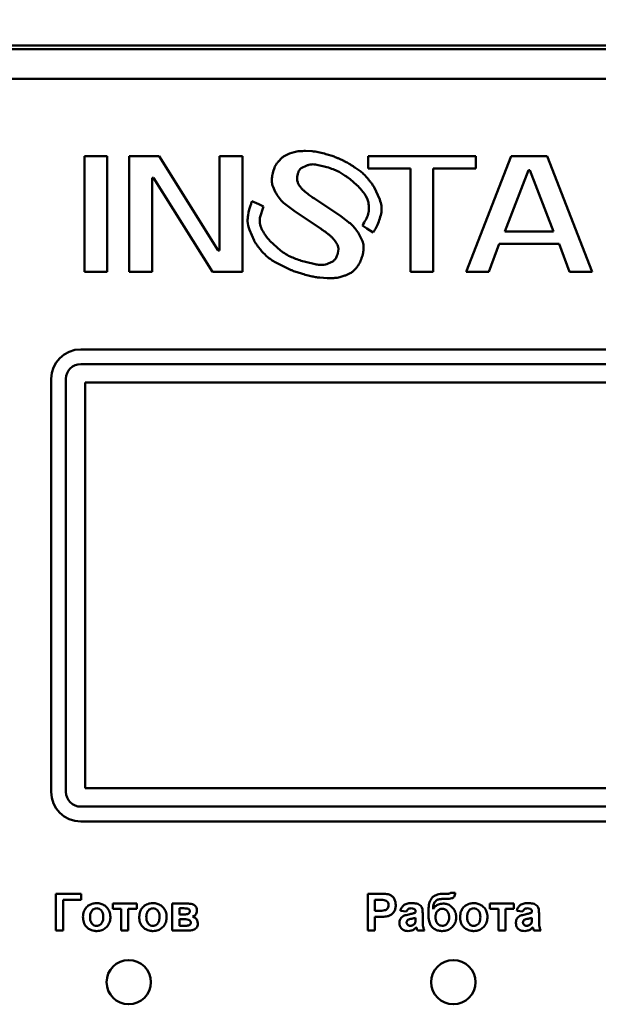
# Model space of a CAD drawing. Header units: millimetres. Extents: x 0 to 218, y 0 to 297.
# Tile 4 of 7: x 62 to 101, y 170 to 237. Entities that reach past the tile are written whole.
import ezdxf

# ---------------------------------------------------------------- set-up
doc = ezdxf.new("R2010")
doc.units = ezdxf.units.MM
doc.styles.add('SLDTEXTSTYLE0', font='TXT', dxfattribs={"width": 0.7, "bigfont": 'bigfont'})
doc.styles.add('SLDTEXTSTYLE1', font='TXT', dxfattribs={"width": 0.7})
doc.dimstyles.new('SLDDIMSTYLE0', dxfattribs={"dimtxt": 5, "dimasz": 5, "dimexe": 0, "dimexo": 0.0625, "dimgap": 1.25, "dimtad": 2, "dimdec": 1, "dimrnd": 1e-09, "dimzin": 12, "dimdsep": 46, "dimtxsty": 'SLDTEXTSTYLE1', "dimsah": 1, "dimcen": 0.09, "dimadec": 0, "dimazin": 3, "dimtfac": 1, "dimtdec": 3, "dimtofl": 0, "dimtmove": 0, "dimatfit": 3, "dimfxl": 0, "dimfrac": 2, "dimtolj": 1, "dimtzin": 12, "dimarcsym": 0})

# ---------------------------------------------------------------- blocks, each defined once
blk = doc.blocks.new('_D')
at = {"color": 7, "linetype": 'Continuous', "lineweight": 0}
for p, q in [((43.765, 230.329), (43.765, 256.32)), ((138.765, 230.329), (138.765, 256.32)), ((43.765, 255.32), (138.765, 255.32))]:
    blk.add_line(p, q, dxfattribs=at)
at = {"color": 7, "linetype": 'Continuous', "lineweight": 18}
for points in [[(43.765, 255.32), (48.765, 254.55), (48.765, 256.089)], [(138.765, 255.32), (133.765, 256.089), (133.765, 254.55)]]:
    blk.add_solid(points, dxfattribs=at)
at = {"color": 7, "linetype": 'Continuous', "lineweight": 18, "insert": (89.311, 261.765), "char_height": 5, "attachment_point": 1, "style": 'SLDTEXTSTYLE0'}
blk.add_mtext('Ш', dxfattribs=at)

msp = doc.modelspace()

# ---------------------------------------------------------------- linework, layer by layer
at = {"color": 7, "linetype": 'Continuous', "lineweight": 50}
for p, q in [((50.765, 235.319), (131.765, 235.319)), ((131.765, 235.069), (50.765, 235.069)), ((52.958, 233.069), (129.573, 233.069)), ((66.265, 227.811), (66.265, 219.978)), ((67.81, 227.811), (66.265, 227.811)), ((67.81, 219.978), (67.81, 227.811)), ((71.324, 227.811), (69.301, 227.811)), ((69.301, 227.811), (69.301, 219.978)), ((75.318, 221.433), (71.324, 227.811)), ((75.424, 227.811), (75.424, 221.433)), ((76.968, 227.811), (75.424, 227.811)), ((76.968, 219.978), (76.968, 227.811)), ((79.631, 227.692), (79.433, 227.489)), ((80.478, 228.095), (80.161, 227.99)), ((81.689, 228.152), (81.249, 228.171)), ((83.05, 227.836), (82.716, 227.937)), ((92.784, 227.811), (85.488, 227.811)), ((85.488, 227.811), (85.488, 226.972)), ((95.18, 227.811), (92.144, 219.978)), ((92.784, 226.972), (92.784, 227.811)), ((97.629, 227.811), (95.18, 227.811)), ((100.664, 219.978), (97.629, 227.811)), ((79.138, 227.027), (79.056, 226.767)), ((81.006, 227.036), (81.281, 227.171)), ((82.022, 227.239), (82.51, 227.126)), ((84.011, 227.412), (83.698, 227.568)), ((84.593, 227.049), (84.59, 227.05)), ((84.597, 227.05), (84.593, 227.049)), ((84.732, 226.968), (84.597, 227.05)), ((85.488, 226.972), (88.364, 226.972)), ((88.364, 226.972), (88.364, 219.978)), ((89.908, 219.978), (89.908, 226.972)), ((89.908, 226.972), (92.784, 226.972)), ((70.845, 219.978), (70.845, 226.357)), ((70.845, 226.357), (70.952, 226.357)), ((70.952, 226.357), (74.945, 219.978)), ((80.687, 226.44), (80.719, 226.588)), ((83.521, 226.746), (83.946, 226.492)), ((94.753, 222.719), (96.351, 226.86)), ((96.351, 226.86), (96.457, 226.86)), ((96.457, 226.86), (98.055, 222.719)), ((79.026, 225.786), (79.223, 225.347)), ((80.718, 226.048), (80.691, 226.173)), ((80.95, 225.662), (80.852, 225.792)), ((85.892, 225.706), (85.897, 225.709)), ((86.281, 224.877), (85.892, 225.706)), ((81.405, 225.256), (81.231, 225.395)), ((78.086, 224.56), (77.62, 224.775)), ((78.407, 224.394), (78.086, 224.56)), ((78.152, 223.628), (78.407, 224.394)), ((79.926, 224.51), (80.473, 224.109)), ((83.631, 223.741), (81.852, 224.937)), ((80.473, 224.109), (82.261, 222.91)), ((84.164, 223.349), (83.631, 223.741)), ((85.104, 223.12), (85.402, 222.913)), ((77.442, 222.823), (77.763, 222.101)), ((83.055, 222.295), (83.273, 222.034)), ((85.113, 222.056), (84.893, 222.505)), ((85.402, 222.913), (85.84, 222.638)), ((98.055, 222.719), (94.753, 222.719)), ((77.763, 222.101), (77.754, 222.094)), ((79.557, 221.419), (78.855, 222.053)), ((93.678, 219.978), (94.381, 221.88)), ((94.381, 221.88), (98.427, 221.88)), ((98.427, 221.88), (99.131, 219.978)), ((75.424, 221.433), (75.318, 221.433)), ((83.475, 221.518), (83.436, 221.247)), ((79.233, 220.613), (79.994, 220.223)), ((81.892, 220.492), (81.243, 220.648)), ((83.1, 220.686), (82.792, 220.536)), ((66.265, 219.978), (67.81, 219.978)), ((69.301, 219.978), (70.845, 219.978)), ((74.945, 219.978), (76.968, 219.978)), ((80.678, 219.946), (81.037, 219.837)), ((83.565, 219.613), (83.912, 219.717)), ((84.483, 220.029), (84.693, 220.25)), ((88.364, 219.978), (89.908, 219.978)), ((92.144, 219.978), (93.678, 219.978)), ((99.131, 219.978), (100.664, 219.978)), ((82.218, 219.582), (82.711, 219.551)), ((116.515, 214.719), (66.015, 214.719)), ((66.015, 213.719), (116.515, 213.719)), ((64.015, 212.719), (64.015, 184.719)), ((65.015, 184.719), (65.015, 212.719)), ((116.215, 212.469), (66.315, 212.469)), ((66.315, 212.469), (66.315, 184.969)), ((66.315, 184.969), (116.215, 184.969)), ((116.515, 183.719), (66.015, 183.719)), ((66.015, 182.719), (116.515, 182.719)), ((64.337, 177.819), (64.337, 175.319)), ((66.035, 177.819), (64.337, 177.819)), ((66.035, 177.403), (66.035, 177.819)), ((85.47, 177.819), (85.47, 175.319)), ((86.27, 177.819), (85.47, 177.819)), ((90.939, 177.819), (90.688, 177.819)), ((91.399, 177.883), (91.079, 177.883)), ((64.817, 177.403), (66.035, 177.403)), ((64.817, 175.319), (64.817, 177.403)), ((69.817, 177.146), (68.183, 177.146)), ((68.183, 177.146), (68.183, 176.794)), ((69.817, 176.794), (69.817, 177.146)), ((72.221, 177.146), (72.221, 175.319)), ((73.254, 177.146), (72.221, 177.146)), ((85.951, 177.403), (86.205, 177.403)), ((85.951, 176.666), (85.951, 177.403)), ((90.62, 177.467), (90.684, 177.467)), ((95.374, 177.146), (93.739, 177.146)), ((93.739, 177.146), (93.739, 176.794)), ((95.374, 176.794), (95.374, 177.146)), ((68.183, 176.794), (68.76, 176.794)), ((68.76, 176.794), (68.76, 175.319)), ((69.24, 176.794), (69.817, 176.794)), ((69.24, 175.319), (69.24, 176.794)), ((72.702, 176.409), (72.702, 176.826)), ((72.702, 176.826), (72.999, 176.826)), ((72.999, 176.409), (72.702, 176.409)), ((86.239, 176.666), (85.951, 176.666)), ((85.951, 175.319), (85.951, 176.249)), ((85.951, 176.249), (86.28, 176.249)), ((87.681, 176.666), (88.098, 176.601)), ((88.707, 176.583), (88.707, 176.537)), ((89.188, 175.917), (89.188, 176.478)), ((93.739, 176.794), (94.316, 176.794)), ((94.316, 176.794), (94.316, 175.319)), ((94.797, 175.319), (94.797, 176.794)), ((94.797, 176.794), (95.374, 176.794)), ((95.566, 176.666), (95.983, 176.601)), ((96.592, 176.583), (96.592, 176.537)), ((97.072, 175.917), (97.072, 176.478)), ((72.702, 176.089), (72.947, 176.089)), ((72.702, 175.64), (72.702, 176.089)), ((73.08, 175.64), (72.702, 175.64)), ((88.707, 176.185), (88.707, 176.094)), ((96.592, 176.185), (96.592, 176.094)), ((64.337, 175.319), (64.817, 175.319)), ((68.76, 175.319), (69.24, 175.319)), ((72.221, 175.319), (73.346, 175.319)), ((85.47, 175.319), (85.951, 175.319)), ((88.835, 175.319), (89.316, 175.319)), ((94.316, 175.319), (94.797, 175.319)), ((96.72, 175.319), (97.201, 175.319))]:
    msp.add_line(p, q, dxfattribs=at)
for centre in [(69.265, 171.819), (91.265, 171.819)]:
    msp.add_circle(centre, 1.5, dxfattribs=at)
for centre, radius, start, end in [((66.015, 212.719), 2, 90, 180), ((66.015, 212.719), 1, 90, 180), ((66.015, 184.719), 2, 180, 270), ((66.015, 184.719), 1, 180, 270)]:
    msp.add_arc(centre, radius, start, end, dxfattribs=at)
for points, knots in [([(80.161, 227.99), (80.099, 227.965), (79.975, 227.914), (79.792, 227.822), (79.685, 227.736), (79.631, 227.692)], [0, 0, 0, 0, 0.327175, 0.660089, 1, 1, 1, 1]), ([(81.249, 228.171), (81.183, 228.17), (81.049, 228.169), (80.854, 228.159), (80.662, 228.139), (80.54, 228.11), (80.478, 228.095)], [0, 0, 0, 0, 0.257527, 0.515096, 0.756531, 1, 1, 1, 1]), ([(82.716, 227.937), (82.652, 227.955), (82.452, 228.011), (82.18, 228.078), (81.901, 228.13), (81.76, 228.145), (81.689, 228.152)], [0, 0, 0, 0, 0.190196, 0.593736, 0.796504, 1, 1, 1, 1]), ([(83.698, 227.568), (83.637, 227.596), (83.517, 227.653), (83.348, 227.727), (83.193, 227.788), (83.098, 227.82), (83.05, 227.836)], [0, 0, 0, 0, 0.285416, 0.570856, 0.785274, 1, 1, 1, 1]), ([(79.433, 227.489), (79.39, 227.438), (79.311, 227.342), (79.207, 227.189), (79.161, 227.081), (79.138, 227.027)], [0, 0, 0, 0, 0.363146, 0.678574, 1, 1, 1, 1]), ([(80.719, 226.588), (80.737, 226.652), (80.774, 226.782), (80.871, 226.943), (80.966, 227.009), (81.006, 227.036)], [0, 0, 0, 0, 0.3672456, 0.7382692, 1, 1, 1, 1]), ([(81.281, 227.171), (81.344, 227.193), (81.471, 227.237), (81.661, 227.267), (81.847, 227.266), (81.963, 227.248), (82.022, 227.239)], [0, 0, 0, 0, 0.265723, 0.531644, 0.763776, 1, 1, 1, 1]), ([(82.51, 227.126), (82.574, 227.108), (82.779, 227.049), (83.052, 226.96), (83.324, 226.848), (83.456, 226.78), (83.521, 226.746)], [0, 0, 0, 0, 0.184609, 0.590315, 0.794694, 1, 1, 1, 1]), ([(84.59, 227.05), (84.536, 227.088), (84.426, 227.164), (84.275, 227.262), (84.136, 227.345), (84.052, 227.389), (84.011, 227.412)], [0, 0, 0, 0, 0.291963, 0.584536, 0.792137, 1, 1, 1, 1]), ([(85.61, 226.117), (85.569, 226.169), (85.444, 226.326), (85.241, 226.553), (84.995, 226.793), (84.82, 226.909), (84.732, 226.968)], [0, 0, 0, 0, 0.162764, 0.488473, 0.742304, 1, 1, 1, 1]), ([(79.056, 226.767), (79.04, 226.702), (78.997, 226.526), (78.952, 226.233), (78.97, 225.964), (79.015, 225.82), (79.026, 225.786)], [0, 0, 0, 0, 0.201151, 0.545743, 0.892876, 1, 1, 1, 1]), ([(80.691, 226.173), (80.686, 226.206), (80.678, 226.267), (80.676, 226.357), (80.683, 226.412), (80.687, 226.44)], [0, 0, 0, 0, 0.373096, 0.684236, 1, 1, 1, 1]), ([(83.946, 226.492), (84.001, 226.453), (84.272, 226.259), (84.653, 225.946), (85.102, 225.476), (85.392, 225.077), (85.485, 224.765), (85.513, 224.671)], [0, 0, 0, 0, 0.081756, 0.409296, 0.601776, 0.879808, 1, 1, 1, 1]), ([(80.852, 225.792), (80.833, 225.819), (80.798, 225.873), (80.749, 225.957), (80.729, 226.017), (80.718, 226.048)], [0, 0, 0, 0, 0.3449275, 0.669748, 1, 1, 1, 1]), ([(81.231, 225.395), (81.18, 225.438), (81.105, 225.501), (81.011, 225.59), (80.97, 225.638), (80.95, 225.662)], [0, 0, 0, 0, 0.515789, 0.757333, 1, 1, 1, 1]), ([(85.716, 225.983), (85.706, 225.996), (85.686, 226.023), (85.651, 226.068), (85.625, 226.099), (85.61, 226.117)], [0, 0, 0, 0, 0.292563, 0.585125, 1, 1, 1, 1]), ([(85.897, 225.709), (85.88, 225.738), (85.846, 225.795), (85.786, 225.887), (85.741, 225.948), (85.716, 225.983)], [0, 0, 0, 0, 0.304501, 0.609027, 1, 1, 1, 1]), ([(79.223, 225.347), (79.257, 225.289), (79.365, 225.105), (79.582, 224.805), (79.81, 224.61), (79.926, 224.51)], [0, 0, 0, 0, 0.181931, 0.584871, 1, 1, 1, 1]), ([(81.852, 224.937), (81.797, 224.974), (81.694, 225.045), (81.544, 225.15), (81.452, 225.221), (81.405, 225.256)], [0, 0, 0, 0, 0.364174, 0.681993, 1, 1, 1, 1]), ([(77.62, 224.775), (77.598, 224.712), (77.487, 224.397), (77.362, 223.945), (77.3, 223.341), (77.389, 223.017), (77.442, 222.823)], [0, 0, 0, 0, 0.099976, 0.500905, 0.701483, 1, 1, 1, 1]), ([(85.513, 224.671), (85.532, 224.544), (85.569, 224.289), (85.483, 223.736), (85.259, 223.372), (85.104, 223.12)], [0, 0, 0, 0, 0.231928, 0.468163, 1, 1, 1, 1]), ([(85.84, 222.638), (85.872, 222.697), (85.97, 222.871), (86.194, 223.318), (86.398, 223.863), (86.418, 224.46), (86.328, 224.735), (86.281, 224.877)], [0, 0, 0, 0, 0.084631, 0.253957, 0.635557, 0.811264, 1, 1, 1, 1]), ([(78.587, 222.378), (78.548, 222.433), (78.433, 222.597), (78.265, 222.886), (78.13, 223.256), (78.145, 223.51), (78.152, 223.628)], [0, 0, 0, 0, 0.147433, 0.442841, 0.740029, 1, 1, 1, 1]), ([(84.893, 222.505), (84.857, 222.561), (84.751, 222.731), (84.578, 222.96), (84.365, 223.183), (84.231, 223.294), (84.164, 223.349)], [0, 0, 0, 0, 0.178376, 0.535634, 0.766777, 1, 1, 1, 1]), ([(78.671, 222.266), (78.661, 222.28), (78.642, 222.305), (78.613, 222.342), (78.596, 222.366), (78.587, 222.378)], [0, 0, 0, 0, 0.357004, 0.67849, 1, 1, 1, 1]), ([(82.261, 222.91), (82.317, 222.873), (82.483, 222.76), (82.701, 222.605), (82.911, 222.438), (83.007, 222.343), (83.055, 222.295)], [0, 0, 0, 0, 0.198972, 0.597924, 0.798414, 1, 1, 1, 1]), ([(77.754, 222.094), (77.771, 222.065), (77.801, 222.015), (77.846, 221.945), (77.875, 221.904), (77.89, 221.883)], [0, 0, 0, 0, 0.398915, 0.699314, 1, 1, 1, 1]), ([(77.89, 221.883), (77.9, 221.87), (77.917, 221.846), (77.943, 221.811), (77.959, 221.79), (77.966, 221.779)], [0, 0, 0, 0, 0.387215, 0.6936, 1, 1, 1, 1]), ([(77.966, 221.779), (78.006, 221.726), (78.202, 221.455), (78.507, 221.11), (78.913, 220.796), (79.126, 220.674), (79.233, 220.613)], [0, 0, 0, 0, 0.1151593, 0.5775999, 0.7873978, 1, 1, 1, 1]), ([(78.855, 222.053), (78.832, 222.078), (78.789, 222.125), (78.728, 222.195), (78.69, 222.243), (78.671, 222.266)], [0, 0, 0, 0, 0.355597, 0.677633, 1, 1, 1, 1]), ([(83.273, 222.034), (83.311, 221.979), (83.373, 221.888), (83.45, 221.73), (83.477, 221.609), (83.476, 221.531), (83.475, 221.518)], [0, 0, 0, 0, 0.3547, 0.586073, 0.930611, 1, 1, 1, 1]), ([(85.1, 221.068), (85.115, 221.133), (85.156, 221.302), (85.197, 221.582), (85.181, 221.854), (85.13, 222.006), (85.113, 222.056)], [0, 0, 0, 0, 0.199369, 0.520221, 0.843107, 1, 1, 1, 1]), ([(81.243, 220.648), (81.179, 220.666), (80.859, 220.758), (80.407, 220.917), (79.909, 221.166), (79.675, 221.335), (79.557, 221.419)], [0, 0, 0, 0, 0.10718, 0.53655, 0.766669, 1, 1, 1, 1]), ([(83.436, 221.247), (83.418, 221.183), (83.377, 221.035), (83.281, 220.825), (83.156, 220.729), (83.1, 220.686)], [0, 0, 0, 0, 0.298918, 0.688431, 1, 1, 1, 1]), ([(84.693, 220.25), (84.733, 220.303), (84.846, 220.45), (84.994, 220.721), (85.064, 220.952), (85.1, 221.068)], [0, 0, 0, 0, 0.21757, 0.603056, 1, 1, 1, 1]), ([(82.792, 220.536), (82.728, 220.516), (82.536, 220.454), (82.227, 220.434), (81.993, 220.474), (81.892, 220.492)], [0, 0, 0, 0, 0.219746, 0.663137, 1, 1, 1, 1]), ([(79.994, 220.223), (80.055, 220.195), (80.176, 220.139), (80.35, 220.065), (80.517, 220), (80.624, 219.964), (80.678, 219.946)], [0, 0, 0, 0, 0.271118, 0.542254, 0.770965, 1, 1, 1, 1]), ([(81.037, 219.837), (81.101, 219.819), (81.294, 219.765), (81.586, 219.691), (81.915, 219.619), (82.117, 219.594), (82.218, 219.582)], [0, 0, 0, 0, 0.165315, 0.495981, 0.747504, 1, 1, 1, 1]), ([(82.711, 219.551), (82.778, 219.55), (82.954, 219.547), (83.185, 219.554), (83.403, 219.577), (83.511, 219.601), (83.565, 219.613)], [0, 0, 0, 0, 0.232977, 0.614177, 0.8065, 1, 1, 1, 1]), ([(83.912, 219.717), (83.974, 219.74), (84.099, 219.788), (84.258, 219.864), (84.386, 219.945), (84.451, 220.001), (84.483, 220.029)], [0, 0, 0, 0, 0.305292, 0.610849, 0.80416, 1, 1, 1, 1]), ([(86.862, 177.781), (86.796, 177.792), (86.665, 177.813), (86.466, 177.818), (86.335, 177.819), (86.27, 177.819)], [0, 0, 0, 0, 0.33792, 0.66872, 1, 1, 1, 1]), ([(87.361, 177.044), (87.358, 177.111), (87.351, 177.261), (87.271, 177.482), (87.114, 177.663), (86.965, 177.752), (86.879, 177.777), (86.862, 177.781)], [0, 0, 0, 0, 0.2095114, 0.4690708, 0.7201156, 0.9465576, 1, 1, 1, 1]), ([(90.688, 177.819), (90.621, 177.818), (90.42, 177.813), (90.138, 177.76), (89.873, 177.61), (89.698, 177.382), (89.588, 177.034), (89.578, 176.758), (89.572, 176.598)], [0, 0, 0, 0, 0.104024, 0.313787, 0.441069, 0.569088, 0.751395, 1, 1, 1, 1]), ([(90.78, 177.465), (90.847, 177.466), (90.973, 177.469), (91.13, 177.493), (91.251, 177.536), (91.327, 177.619), (91.381, 177.738), (91.393, 177.832), (91.399, 177.883)], [0, 0, 0, 0, 0.2323457, 0.4398215, 0.5537147, 0.6698962, 0.8209881, 1, 1, 1, 1]), ([(91.079, 177.883), (91.069, 177.871), (91.051, 177.845), (90.999, 177.823), (90.961, 177.821), (90.939, 177.819)], [0, 0, 0, 0, 0.291708, 0.588179, 1, 1, 1, 1]), ([(67.091, 177.178), (67.025, 177.175), (66.852, 177.166), (66.584, 177.068), (66.353, 176.865), (66.2, 176.584), (66.177, 176.376), (66.163, 176.258)], [0, 0, 0, 0, 0.137718, 0.355391, 0.573064, 0.757844, 1, 1, 1, 1]), ([(68.022, 176.238), (68.019, 176.305), (68.011, 176.474), (67.917, 176.734), (67.719, 176.975), (67.457, 177.133), (67.235, 177.176), (67.116, 177.178), (67.091, 177.178)], [0, 0, 0, 0, 0.135663, 0.343038, 0.548582, 0.75807, 0.951088, 1, 1, 1, 1]), ([(70.906, 177.178), (70.839, 177.175), (70.666, 177.166), (70.398, 177.068), (70.167, 176.865), (70.014, 176.584), (69.991, 176.376), (69.978, 176.258)], [0, 0, 0, 0, 0.1377182, 0.3553914, 0.5730641, 0.7578444, 1, 1, 1, 1]), ([(71.837, 176.238), (71.833, 176.305), (71.825, 176.474), (71.731, 176.734), (71.533, 176.975), (71.271, 177.133), (71.049, 177.176), (70.93, 177.178), (70.906, 177.178)], [0, 0, 0, 0, 0.1356631, 0.3430381, 0.5485821, 0.7580704, 0.9510884, 1, 1, 1, 1]), ([(73.888, 176.675), (73.882, 176.743), (73.873, 176.854), (73.789, 176.986), (73.67, 177.076), (73.487, 177.137), (73.339, 177.143), (73.254, 177.146)], [0, 0, 0, 0, 0.225664, 0.366559, 0.507488, 0.717323, 1, 1, 1, 1]), ([(86.205, 177.403), (86.238, 177.403), (86.305, 177.402), (86.432, 177.4), (86.525, 177.391), (86.585, 177.385)], [0, 0, 0, 0, 0.263002, 0.52604, 1, 1, 1, 1]), ([(86.88, 177.036), (86.875, 176.989), (86.867, 176.904), (86.802, 176.799), (86.714, 176.727), (86.526, 176.659), (86.363, 176.663), (86.239, 176.666)], [0, 0, 0, 0, 0.1672251, 0.2975558, 0.4279748, 0.5644108, 1, 1, 1, 1]), ([(86.585, 177.385), (86.63, 177.373), (86.721, 177.347), (86.822, 177.252), (86.874, 177.141), (86.878, 177.068), (86.88, 177.036)], [0, 0, 0, 0, 0.28064, 0.564382, 0.806921, 1, 1, 1, 1]), ([(86.803, 176.285), (86.868, 176.306), (86.996, 176.348), (87.171, 176.481), (87.303, 176.673), (87.356, 176.876), (87.36, 177), (87.361, 177.044)], [0, 0, 0, 0, 0.197698, 0.395619, 0.635391, 0.870206, 1, 1, 1, 1]), ([(88.446, 177.178), (88.379, 177.176), (88.217, 177.171), (87.992, 177.113), (87.81, 176.958), (87.723, 176.804), (87.691, 176.698), (87.681, 176.666)], [0, 0, 0, 0, 0.199112, 0.484676, 0.670105, 0.89787, 1, 1, 1, 1]), ([(89.188, 176.478), (89.186, 176.545), (89.183, 176.678), (89.16, 176.86), (89.066, 177.006), (88.933, 177.1), (88.721, 177.173), (88.554, 177.176), (88.446, 177.178)], [0, 0, 0, 0, 0.166246, 0.33334, 0.447204, 0.586985, 0.732154, 1, 1, 1, 1]), ([(89.893, 176.775), (89.895, 176.841), (89.901, 176.975), (89.942, 177.16), (90.041, 177.306), (90.184, 177.412), (90.387, 177.46), (90.538, 177.464), (90.62, 177.467)], [0, 0, 0, 0, 0.170833, 0.342689, 0.477544, 0.612291, 0.788474, 1, 1, 1, 1]), ([(90.587, 177.146), (90.52, 177.143), (90.367, 177.136), (90.14, 177.052), (89.979, 176.911), (89.913, 176.807), (89.893, 176.775)], [0, 0, 0, 0, 0.242715, 0.554839, 0.860812, 1, 1, 1, 1]), ([(91.463, 176.22), (91.46, 176.287), (91.45, 176.454), (91.346, 176.709), (91.158, 176.938), (90.919, 177.098), (90.718, 177.143), (90.608, 177.146), (90.587, 177.146)], [0, 0, 0, 0, 0.1423, 0.354009, 0.573292, 0.764241, 0.955763, 1, 1, 1, 1]), ([(90.684, 177.467), (90.692, 177.467), (90.708, 177.466), (90.74, 177.466), (90.764, 177.465), (90.78, 177.465)], [0, 0, 0, 0, 0.250004, 0.500009, 1, 1, 1, 1]), ([(92.648, 177.178), (92.581, 177.175), (92.408, 177.166), (92.14, 177.068), (91.909, 176.865), (91.756, 176.584), (91.733, 176.376), (91.72, 176.258)], [0, 0, 0, 0, 0.137718, 0.355391, 0.573064, 0.757844, 1, 1, 1, 1]), ([(93.579, 176.238), (93.576, 176.305), (93.568, 176.474), (93.473, 176.734), (93.276, 176.975), (93.013, 177.133), (92.791, 177.176), (92.672, 177.178), (92.648, 177.178)], [0, 0, 0, 0, 0.135663, 0.343038, 0.548582, 0.75807, 0.951088, 1, 1, 1, 1]), ([(96.33, 177.178), (96.264, 177.176), (96.101, 177.171), (95.877, 177.113), (95.694, 176.958), (95.608, 176.804), (95.576, 176.698), (95.566, 176.666)], [0, 0, 0, 0, 0.199112, 0.484676, 0.670105, 0.89787, 1, 1, 1, 1]), ([(97.072, 176.478), (97.071, 176.545), (97.067, 176.678), (97.044, 176.86), (96.951, 177.006), (96.817, 177.1), (96.605, 177.173), (96.438, 177.176), (96.33, 177.178)], [0, 0, 0, 0, 0.166246, 0.33334, 0.447204, 0.586985, 0.732154, 1, 1, 1, 1]), ([(66.163, 176.258), (66.166, 176.192), (66.173, 176.005), (66.253, 175.738), (66.437, 175.506), (66.686, 175.354), (66.916, 175.293), (67.064, 175.288), (67.094, 175.287)], [0, 0, 0, 0, 0.132278, 0.369199, 0.538292, 0.707501, 0.939211, 1, 1, 1, 1]), ([(66.644, 176.233), (66.647, 176.3), (66.653, 176.434), (66.718, 176.614), (66.832, 176.742), (66.961, 176.816), (67.053, 176.823), (67.094, 176.826)], [0, 0, 0, 0, 0.241133, 0.484628, 0.668592, 0.85335, 1, 1, 1, 1]), ([(67.094, 175.64), (67.039, 175.646), (66.927, 175.657), (66.797, 175.756), (66.696, 175.897), (66.65, 176.062), (66.646, 176.182), (66.644, 176.233)], [0, 0, 0, 0, 0.197612, 0.397245, 0.566614, 0.816032, 1, 1, 1, 1]), ([(67.094, 176.826), (67.15, 176.82), (67.261, 176.808), (67.392, 176.708), (67.49, 176.568), (67.536, 176.406), (67.54, 176.288), (67.542, 176.236)], [0, 0, 0, 0, 0.199714, 0.401263, 0.571167, 0.813421, 1, 1, 1, 1]), ([(67.094, 175.287), (67.161, 175.291), (67.328, 175.299), (67.583, 175.396), (67.816, 175.595), (67.974, 175.859), (68.02, 176.086), (68.022, 176.212), (68.022, 176.238)], [0, 0, 0, 0, 0.135378, 0.3364549, 0.5389429, 0.7453294, 0.9471787, 1, 1, 1, 1]), ([(67.542, 176.236), (67.539, 176.169), (67.534, 176.035), (67.47, 175.855), (67.357, 175.725), (67.229, 175.65), (67.136, 175.643), (67.094, 175.64)], [0, 0, 0, 0, 0.240516, 0.483531, 0.66681, 0.850952, 1, 1, 1, 1]), ([(69.978, 176.258), (69.98, 176.192), (69.987, 176.005), (70.067, 175.738), (70.251, 175.506), (70.5, 175.354), (70.73, 175.293), (70.878, 175.288), (70.909, 175.287)], [0, 0, 0, 0, 0.132278, 0.369199, 0.538292, 0.707501, 0.939211, 1, 1, 1, 1]), ([(70.458, 176.233), (70.461, 176.3), (70.467, 176.434), (70.532, 176.614), (70.646, 176.742), (70.775, 176.816), (70.867, 176.823), (70.908, 176.826)], [0, 0, 0, 0, 0.2411334, 0.4846276, 0.6685918, 0.8533503, 1, 1, 1, 1]), ([(70.908, 175.64), (70.853, 175.646), (70.741, 175.657), (70.611, 175.756), (70.51, 175.897), (70.464, 176.062), (70.46, 176.182), (70.458, 176.233)], [0, 0, 0, 0, 0.197612, 0.397245, 0.566614, 0.816032, 1, 1, 1, 1]), ([(70.908, 176.826), (70.964, 176.82), (71.076, 176.808), (71.206, 176.708), (71.304, 176.568), (71.35, 176.406), (71.354, 176.288), (71.356, 176.236)], [0, 0, 0, 0, 0.1997136, 0.401263, 0.571167, 0.8134213, 1, 1, 1, 1]), ([(71.356, 176.236), (71.353, 176.169), (71.348, 176.035), (71.284, 175.855), (71.172, 175.725), (71.043, 175.65), (70.95, 175.643), (70.908, 175.64)], [0, 0, 0, 0, 0.2405158, 0.4835313, 0.6668104, 0.8509523, 1, 1, 1, 1]), ([(70.909, 175.287), (70.976, 175.291), (71.142, 175.299), (71.397, 175.396), (71.63, 175.595), (71.788, 175.859), (71.834, 176.086), (71.836, 176.212), (71.837, 176.238)], [0, 0, 0, 0, 0.135378, 0.3364549, 0.5389429, 0.7453294, 0.9471787, 1, 1, 1, 1]), ([(72.999, 176.826), (73.066, 176.824), (73.162, 176.822), (73.278, 176.799), (73.342, 176.77), (73.383, 176.728), (73.404, 176.68), (73.406, 176.645), (73.407, 176.628)], [0, 0, 0, 0, 0.39324, 0.559078, 0.696821, 0.797454, 0.898342, 1, 1, 1, 1]), ([(73.407, 176.628), (73.405, 176.603), (73.402, 176.56), (73.369, 176.505), (73.317, 176.46), (73.194, 176.414), (73.082, 176.411), (72.999, 176.409)], [0, 0, 0, 0, 0.14005, 0.249383, 0.358655, 0.529628, 1, 1, 1, 1]), ([(73.582, 176.261), (73.637, 176.284), (73.738, 176.327), (73.84, 176.454), (73.883, 176.573), (73.887, 176.649), (73.888, 176.675)], [0, 0, 0, 0, 0.322025, 0.590196, 0.859352, 1, 1, 1, 1]), ([(73.952, 175.804), (73.944, 175.869), (73.93, 175.985), (73.837, 176.128), (73.718, 176.219), (73.625, 176.248), (73.582, 176.261)], [0, 0, 0, 0, 0.305046, 0.544674, 0.785478, 1, 1, 1, 1]), ([(86.28, 176.249), (86.346, 176.25), (86.467, 176.251), (86.642, 176.26), (86.75, 176.277), (86.803, 176.285)], [0, 0, 0, 0, 0.380489, 0.689463, 1, 1, 1, 1]), ([(88.256, 176.417), (88.191, 176.403), (88.05, 176.371), (87.86, 176.303), (87.719, 176.177), (87.64, 176.03), (87.619, 175.911), (87.617, 175.845), (87.617, 175.835)], [0, 0, 0, 0, 0.209674, 0.45611, 0.62433, 0.792297, 0.968452, 1, 1, 1, 1]), ([(88.098, 176.601), (88.113, 176.64), (88.137, 176.704), (88.2, 176.776), (88.286, 176.82), (88.355, 176.823), (88.397, 176.826)], [0, 0, 0, 0, 0.305481, 0.497369, 0.690436, 1, 1, 1, 1]), ([(88.707, 176.537), (88.644, 176.515), (88.538, 176.479), (88.387, 176.444), (88.3, 176.426), (88.256, 176.417)], [0, 0, 0, 0, 0.4296808, 0.7146703, 1, 1, 1, 1]), ([(88.397, 176.826), (88.466, 176.825), (88.554, 176.823), (88.646, 176.771), (88.683, 176.722), (88.704, 176.657), (88.706, 176.608), (88.707, 176.583)], [0, 0, 0, 0, 0.4409117, 0.5599399, 0.679608, 0.8356965, 1, 1, 1, 1]), ([(89.572, 176.598), (89.573, 176.531), (89.576, 176.317), (89.596, 176.008), (89.704, 175.685), (89.889, 175.477), (90.129, 175.34), (90.341, 175.291), (90.471, 175.288), (90.504, 175.287)], [0, 0, 0, 0, 0.1084378, 0.3491966, 0.5003929, 0.652655, 0.7897876, 0.9461055, 1, 1, 1, 1]), ([(90.053, 176.218), (90.057, 176.285), (90.064, 176.42), (90.148, 176.605), (90.276, 176.731), (90.408, 176.787), (90.484, 176.792), (90.516, 176.794)], [0, 0, 0, 0, 0.2446409, 0.4916566, 0.7209487, 0.8855354, 1, 1, 1, 1]), ([(90.504, 175.287), (90.571, 175.29), (90.744, 175.298), (91.011, 175.391), (91.25, 175.597), (91.417, 175.861), (91.461, 176.084), (91.463, 176.204), (91.463, 176.22)], [0, 0, 0, 0, 0.134378, 0.349496, 0.553521, 0.758171, 0.967177, 1, 1, 1, 1]), ([(90.516, 176.794), (90.571, 176.788), (90.683, 176.777), (90.826, 176.673), (90.936, 176.517), (90.979, 176.353), (90.982, 176.248), (90.983, 176.216)], [0, 0, 0, 0, 0.199338, 0.400664, 0.61964, 0.881803, 1, 1, 1, 1]), ([(91.72, 176.258), (91.722, 176.192), (91.729, 176.005), (91.809, 175.738), (91.993, 175.506), (92.242, 175.354), (92.472, 175.293), (92.62, 175.288), (92.651, 175.287)], [0, 0, 0, 0, 0.132278, 0.369199, 0.538292, 0.707501, 0.939211, 1, 1, 1, 1]), ([(92.201, 176.233), (92.203, 176.3), (92.209, 176.434), (92.274, 176.614), (92.389, 176.742), (92.517, 176.816), (92.609, 176.823), (92.65, 176.826)], [0, 0, 0, 0, 0.241133, 0.484628, 0.668592, 0.85335, 1, 1, 1, 1]), ([(92.65, 175.64), (92.595, 175.646), (92.484, 175.657), (92.353, 175.756), (92.252, 175.897), (92.206, 176.062), (92.202, 176.182), (92.201, 176.233)], [0, 0, 0, 0, 0.197612, 0.397245, 0.566614, 0.816032, 1, 1, 1, 1]), ([(92.65, 176.826), (92.706, 176.82), (92.818, 176.808), (92.948, 176.708), (93.046, 176.568), (93.092, 176.406), (93.096, 176.288), (93.098, 176.236)], [0, 0, 0, 0, 0.199714, 0.401263, 0.571167, 0.813421, 1, 1, 1, 1]), ([(93.098, 176.236), (93.095, 176.169), (93.09, 176.035), (93.026, 175.855), (92.914, 175.725), (92.785, 175.65), (92.692, 175.643), (92.65, 175.64)], [0, 0, 0, 0, 0.240516, 0.483531, 0.66681, 0.850952, 1, 1, 1, 1]), ([(92.651, 175.287), (92.718, 175.291), (92.884, 175.299), (93.139, 175.396), (93.372, 175.595), (93.53, 175.859), (93.576, 176.086), (93.578, 176.212), (93.579, 176.238)], [0, 0, 0, 0, 0.135378, 0.336455, 0.538943, 0.745329, 0.947179, 1, 1, 1, 1]), ([(96.141, 176.417), (96.076, 176.403), (95.935, 176.371), (95.744, 176.303), (95.603, 176.177), (95.525, 176.03), (95.504, 175.911), (95.502, 175.845), (95.502, 175.835)], [0, 0, 0, 0, 0.209674, 0.45611, 0.62433, 0.792297, 0.968452, 1, 1, 1, 1]), ([(95.983, 176.601), (95.998, 176.64), (96.022, 176.704), (96.085, 176.776), (96.171, 176.82), (96.24, 176.823), (96.282, 176.826)], [0, 0, 0, 0, 0.305481, 0.497369, 0.690436, 1, 1, 1, 1]), ([(96.592, 176.537), (96.528, 176.515), (96.423, 176.479), (96.271, 176.444), (96.184, 176.426), (96.141, 176.417)], [0, 0, 0, 0, 0.4296808, 0.7146703, 1, 1, 1, 1]), ([(96.282, 176.826), (96.351, 176.825), (96.438, 176.823), (96.531, 176.771), (96.568, 176.722), (96.589, 176.657), (96.591, 176.608), (96.592, 176.583)], [0, 0, 0, 0, 0.440912, 0.55994, 0.679608, 0.835696, 1, 1, 1, 1]), ([(72.947, 176.089), (73.013, 176.087), (73.138, 176.085), (73.286, 176.069), (73.385, 176.033), (73.437, 175.99), (73.467, 175.928), (73.47, 175.884), (73.471, 175.861)], [0, 0, 0, 0, 0.311207, 0.583911, 0.68923, 0.795843, 0.891598, 1, 1, 1, 1]), ([(73.471, 175.861), (73.47, 175.834), (73.467, 175.79), (73.437, 175.733), (73.388, 175.688), (73.267, 175.645), (73.159, 175.642), (73.08, 175.64)], [0, 0, 0, 0, 0.153404, 0.26067, 0.367826, 0.534662, 1, 1, 1, 1]), ([(73.346, 175.319), (73.413, 175.322), (73.548, 175.328), (73.728, 175.39), (73.858, 175.503), (73.934, 175.635), (73.95, 175.742), (73.952, 175.796), (73.952, 175.804)], [0, 0, 0, 0, 0.2296365, 0.4615683, 0.636531, 0.8118189, 0.9733287, 1, 1, 1, 1]), ([(87.617, 175.835), (87.623, 175.767), (87.634, 175.641), (87.73, 175.48), (87.862, 175.364), (88.032, 175.297), (88.153, 175.291), (88.215, 175.287)], [0, 0, 0, 0, 0.222319, 0.411804, 0.601009, 0.795937, 1, 1, 1, 1]), ([(88.098, 175.875), (88.1, 175.899), (88.105, 175.946), (88.142, 176.001), (88.174, 176.026), (88.186, 176.036)], [0, 0, 0, 0, 0.3709921, 0.7462662, 1, 1, 1, 1]), ([(88.349, 175.64), (88.315, 175.643), (88.254, 175.648), (88.178, 175.695), (88.127, 175.754), (88.101, 175.818), (88.099, 175.858), (88.098, 175.875)], [0, 0, 0, 0, 0.263878, 0.473917, 0.683179, 0.866416, 1, 1, 1, 1]), ([(88.186, 176.036), (88.225, 176.053), (88.309, 176.091), (88.488, 176.125), (88.621, 176.161), (88.707, 176.185)], [0, 0, 0, 0, 0.234051, 0.508172, 1, 1, 1, 1]), ([(88.582, 175.721), (88.558, 175.706), (88.516, 175.678), (88.438, 175.647), (88.382, 175.643), (88.349, 175.64)], [0, 0, 0, 0, 0.335472, 0.604358, 1, 1, 1, 1]), ([(88.689, 175.872), (88.684, 175.856), (88.673, 175.825), (88.639, 175.772), (88.605, 175.741), (88.582, 175.721)], [0, 0, 0, 0, 0.266084, 0.514485, 1, 1, 1, 1]), ([(88.707, 176.094), (88.707, 176.061), (88.706, 176.007), (88.702, 175.932), (88.694, 175.892), (88.689, 175.872)], [0, 0, 0, 0, 0.447478, 0.722712, 1, 1, 1, 1]), ([(89.316, 175.319), (89.285, 175.379), (89.228, 175.488), (89.189, 175.693), (89.188, 175.832), (89.188, 175.917)], [0, 0, 0, 0, 0.323762, 0.59123, 1, 1, 1, 1]), ([(90.51, 175.64), (90.455, 175.646), (90.345, 175.658), (90.212, 175.755), (90.117, 175.883), (90.061, 176.041), (90.056, 176.158), (90.053, 176.218)], [0, 0, 0, 0, 0.199565, 0.400322, 0.576132, 0.780174, 1, 1, 1, 1]), ([(90.983, 176.216), (90.979, 176.148), (90.971, 176.013), (90.89, 175.838), (90.774, 175.716), (90.644, 175.65), (90.555, 175.643), (90.51, 175.64)], [0, 0, 0, 0, 0.242101, 0.486689, 0.67857, 0.840063, 1, 1, 1, 1]), ([(95.502, 175.835), (95.508, 175.767), (95.518, 175.641), (95.614, 175.48), (95.747, 175.364), (95.917, 175.297), (96.038, 175.291), (96.1, 175.287)], [0, 0, 0, 0, 0.222319, 0.411804, 0.601009, 0.795937, 1, 1, 1, 1]), ([(95.983, 175.875), (95.985, 175.899), (95.99, 175.946), (96.027, 176.001), (96.058, 176.026), (96.071, 176.036)], [0, 0, 0, 0, 0.3709921, 0.7462662, 1, 1, 1, 1]), ([(96.233, 175.64), (96.2, 175.643), (96.139, 175.648), (96.062, 175.695), (96.012, 175.754), (95.986, 175.818), (95.984, 175.858), (95.983, 175.875)], [0, 0, 0, 0, 0.263878, 0.473917, 0.683179, 0.866416, 1, 1, 1, 1]), ([(96.071, 176.036), (96.109, 176.053), (96.194, 176.091), (96.372, 176.125), (96.506, 176.161), (96.592, 176.185)], [0, 0, 0, 0, 0.234051, 0.508172, 1, 1, 1, 1]), ([(96.466, 175.721), (96.443, 175.706), (96.401, 175.678), (96.322, 175.647), (96.267, 175.643), (96.233, 175.64)], [0, 0, 0, 0, 0.335472, 0.604358, 1, 1, 1, 1]), ([(96.574, 175.872), (96.569, 175.856), (96.558, 175.825), (96.524, 175.772), (96.489, 175.741), (96.466, 175.721)], [0, 0, 0, 0, 0.266084, 0.514485, 1, 1, 1, 1]), ([(96.592, 176.094), (96.591, 176.061), (96.591, 176.007), (96.586, 175.932), (96.578, 175.892), (96.574, 175.872)], [0, 0, 0, 0, 0.447478, 0.722712, 1, 1, 1, 1]), ([(97.201, 175.319), (97.169, 175.379), (97.112, 175.488), (97.074, 175.693), (97.073, 175.832), (97.072, 175.917)], [0, 0, 0, 0, 0.3237624, 0.5912299, 1, 1, 1, 1]), ([(88.215, 175.287), (88.282, 175.292), (88.417, 175.302), (88.611, 175.39), (88.717, 175.484), (88.773, 175.533)], [0, 0, 0, 0, 0.321929, 0.645532, 1, 1, 1, 1]), ([(88.773, 175.533), (88.774, 175.528), (88.778, 175.518), (88.783, 175.498), (88.787, 175.483), (88.79, 175.473)], [0, 0, 0, 0, 0.250122, 0.500258, 1, 1, 1, 1]), ([(88.79, 175.473), (88.794, 175.457), (88.803, 175.423), (88.818, 175.371), (88.829, 175.337), (88.835, 175.319)], [0, 0, 0, 0, 0.3126759, 0.6562017, 1, 1, 1, 1]), ([(96.1, 175.287), (96.167, 175.292), (96.302, 175.302), (96.496, 175.39), (96.602, 175.484), (96.657, 175.533)], [0, 0, 0, 0, 0.321929, 0.645532, 1, 1, 1, 1]), ([(96.657, 175.533), (96.659, 175.528), (96.662, 175.518), (96.668, 175.498), (96.672, 175.483), (96.674, 175.473)], [0, 0, 0, 0, 0.250122, 0.500258, 1, 1, 1, 1]), ([(96.674, 175.473), (96.679, 175.457), (96.688, 175.423), (96.702, 175.371), (96.714, 175.337), (96.72, 175.319)], [0, 0, 0, 0, 0.312676, 0.656202, 1, 1, 1, 1])]:
    msp.add_open_spline(points, degree=3, knots=knots, dxfattribs=at)

# ---------------------------------------------------------------- dimensions: what is measured, and where the dimension line sits
at = {"color": 7, "linetype": 'Continuous', "lineweight": 18}
dim = msp.add_linear_dim(base=(138.765, 255.32), p1=(43.765, 230.319), p2=(138.765, 230.319), text='Ш', dimstyle='SLDDIMSTYLE0', dxfattribs=at)
dim.commit()
dim.dimension.update_dxf_attribs({"geometry": '_D', "text_midpoint": (91.265, 255.32), "dimtype": 160})

doc.saveas('drawing.dxf')
